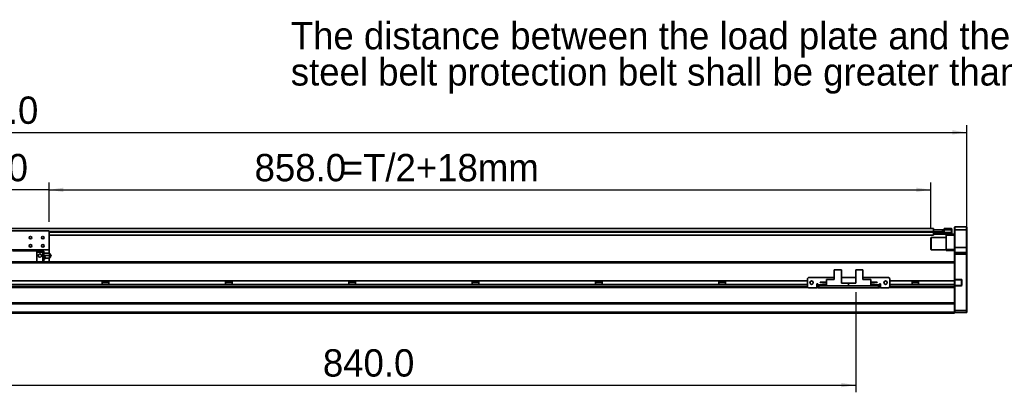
# Model space of a CAD drawing. Header units: millimetres. Extents: x 35 to 2905, y 35 to 2044.
# Tile 5 of 7: x 1248 to 2206, y 972 to 1335. Entities that reach past the tile are written whole.
import ezdxf

# ---------------------------------------------------------------- set-up
doc = ezdxf.new("R2010")
doc.units = ezdxf.units.MM
doc.header["$LTSCALE"] = 7
doc.layers.add('黑色实线', color=7, linetype='Continuous')
doc.styles.add('SLDTEXTSTYLE8', font='txt')
doc.dimstyles.new('SLDDIMSTYLE0', dxfattribs={"dimtxt": 26.6, "dimasz": 14, "dimexe": 0, "dimexo": 0.0625, "dimgap": 6.65, "dimtad": 2, "dimdec": 1, "dimrnd": 1e-09, "dimzin": 4, "dimdsep": 46, "dimtxsty": 'SLDTEXTSTYLE8', "dimsah": 1, "dimcen": 0.09, "dimadec": 0, "dimazin": 1, "dimtfac": 1, "dimtdec": 1, "dimtmove": 0, "dimatfit": 0, "dimfxl": 0, "dimfrac": 2, "dimtolj": 1, "dimtzin": 12, "dimarcsym": 0})
doc.dimstyles.new('SLDDIMSTYLE6', dxfattribs={"dimtxt": 26.6, "dimasz": 14, "dimexe": 0, "dimexo": 0.0625, "dimgap": 6.65, "dimtad": 2, "dimdec": 1, "dimrnd": 1e-09, "dimzin": 4, "dimdsep": 46, "dimtxsty": 'SLDTEXTSTYLE8', "dimsah": 1, "dimcen": 0.09, "dimadec": 0, "dimazin": 1, "dimtfac": 1, "dimtdec": 1, "dimtofl": 0, "dimtmove": 0, "dimatfit": 3, "dimfxl": 0, "dimfrac": 2, "dimtolj": 1, "dimtzin": 12, "dimarcsym": 0})

# ---------------------------------------------------------------- blocks, each defined once
blk = doc.blocks.new('SW_NOTE_4')
at = {"layer": '黑色实线', "color": 0, "char_height": 26.6, "attachment_point": 1, "style": 'SLDTEXTSTYLE8'}
for s, insert in [('The distance between the load plate and the ', (-813.01, 48.62)), ('steel belt protection belt shall be greater than 4mm', (-813.01, 13.45))]:
    blk.add_mtext(s, dxfattribs=dict(at, insert=insert))
blk = doc.blocks.new('_D_13')
at = {"layer": '黑色实线'}
for p, q in [((253.73, 1115.83), (253.73, 1232.34)), ((2169.73, 1115.83), (2169.73, 1232.34)), ((253.73, 1225.34), (2169.73, 1225.34))]:
    blk.add_line(p, q, dxfattribs=at)
for points in [[(253.73, 1225.34), (267.73, 1223.24), (267.73, 1227.44)], [(2169.73, 1225.34), (2155.73, 1227.44), (2155.73, 1223.24)]]:
    blk.add_solid(points, dxfattribs=at)
at = {"layer": '黑色实线', "insert": (1157.54, 1260.24), "char_height": 26.6, "attachment_point": 1, "style": 'SLDTEXTSTYLE8'}
blk.add_mtext('1916.0', dxfattribs=at)
blk = doc.blocks.new('_D_15')
at = {"layer": '黑色实线'}
for p, q in [((1146.73, 1169.45), (1118.73, 1169.45)), ((1146.73, 1138.33), (1146.73, 1176.45)), ((1276.73, 1169.45), (1146.73, 1169.45)), ((1276.73, 1138.33), (1276.73, 1176.45)), ((1276.73, 1169.45), (1304.73, 1169.45))]:
    blk.add_line(p, q, dxfattribs=at)
for points in [[(1146.73, 1169.45), (1132.73, 1171.55), (1132.73, 1167.35)], [(1276.73, 1169.45), (1290.73, 1167.35), (1290.73, 1171.55)]]:
    blk.add_solid(points, dxfattribs=at)
at = {"layer": '黑色实线', "insert": (1167.28, 1204.35), "char_height": 26.6, "attachment_point": 1, "style": 'SLDTEXTSTYLE8'}
blk.add_mtext('130.0', dxfattribs=at)
blk = doc.blocks.new('_D_16')
at = {"layer": '黑色实线'}
for p, q in [((1276.73, 1138.33), (1276.73, 1176.45)), ((1276.73, 1169.45), (2134.73, 1169.45)), ((2134.73, 1131.53), (2134.73, 1176.45))]:
    blk.add_line(p, q, dxfattribs=at)
for points in [[(1276.73, 1169.45), (1290.73, 1167.35), (1290.73, 1171.55)], [(2134.73, 1169.45), (2120.73, 1171.55), (2120.73, 1167.35)]]:
    blk.add_solid(points, dxfattribs=at)
at = {"layer": '黑色实线', "char_height": 26.6, "attachment_point": 1, "style": 'SLDTEXTSTYLE8'}
for s, insert in [('858.0', (1476.75, 1204.35)), ('=T/2+18mm', (1561.5, 1204.35))]:
    blk.add_mtext(s, dxfattribs=dict(at, insert=insert))
blk = doc.blocks.new('_D_18')
at = {"layer": '黑色实线'}
for p, q in [((1221.73, 1077.55), (1221.73, 972.44)), ((2061.73, 1069.85), (2061.73, 972.44)), ((1221.73, 979.44), (2061.73, 979.44))]:
    blk.add_line(p, q, dxfattribs=at)
for points in [[(1221.73, 979.44), (1235.73, 977.34), (1235.73, 981.54)], [(2061.73, 979.44), (2047.73, 981.54), (2047.73, 977.34)]]:
    blk.add_solid(points, dxfattribs=at)
at = {"layer": '黑色实线', "insert": (1543.21, 1014.34), "char_height": 26.6, "attachment_point": 1, "style": 'SLDTEXTSTYLE8'}
blk.add_mtext('840.0', dxfattribs=at)

msp = doc.modelspace()

# ---------------------------------------------------------------- linework, layer by layer
at = {"color": 7, "linetype": 'Continuous', "lineweight": 35}
for p, q in [((2137.2263341, 1131.7924454), (286.2263231, 1131.7924454)), ((2136.7685704, 1130.6424483), (2136.7692857, 1130.6424483)), ((2136.7692857, 1130.4096847), (2136.7692857, 1130.6424483)), ((2136.7692857, 1130.6424483), (2137.2721105, 1130.6424483)), ((2137.2263341, 1131.7924454), (2137.2263341, 1130.6424483)), ((2137.2721105, 1130.6424483), (2137.2721105, 1128.6424442)), ((2137.2721105, 1130.6424483), (2146.271935, 1130.6424483)), ((2146.271935, 1128.6424442), (2146.271935, 1130.6424483)), ((2146.271935, 1130.6424483), (2146.7692761, 1130.6424483)), ((2146.7692761, 1130.6424483), (2146.7692761, 1128.6424442)), ((2147.7262883, 1130.4424449), (2147.7262883, 1131.9424479)), ((2147.7262883, 1131.9424479), (2154.926291, 1131.9424479)), ((2154.926291, 1130.4424449), (2154.926291, 1131.9424479)), ((2155.2262216, 1131.6424503), (2154.926291, 1131.9424479)), ((2155.2262216, 1131.6424503), (2155.2262216, 1130.4424449)), ((2158.0262094, 1133.442451), (2157.7262788, 1133.1424459)), ((2157.7262788, 1130.4424449), (2157.7262788, 1133.1424459)), ((2158.0262094, 1133.442451), (2158.0262094, 1130.4424449)), ((2158.0262094, 1133.442451), (2169.4264321, 1133.442451)), ((2169.4264321, 1130.4424449), (2169.4264321, 1133.442451)), ((2169.4264321, 1133.442451), (2169.7263627, 1133.1424459)), ((2169.7263627, 1133.1424459), (2169.7263627, 1130.4424449)), ((1276.726356, 1129.4424503), (1146.7263608, 1129.4424503)), ((1276.726356, 1129.4424503), (1276.726356, 1110.9424463)), ((2137.2263341, 1125.2924471), (1276.726356, 1125.2924471)), ((2135.0262075, 1122.9424483), (2134.7262769, 1122.642447)), ((2134.7262769, 1111.2424477), (2134.7262769, 1122.642447)), ((2149.7263818, 1122.9424483), (2135.0262075, 1122.9424483)), ((2135.0262075, 1122.9424483), (2135.0262075, 1110.9424463)), ((2137.2263341, 1129.1485026), (2137.2263341, 1128.7924468)), ((2137.2263341, 1128.7924468), (2137.2263341, 1128.2924457)), ((2137.2721105, 1128.6424442), (2137.2263341, 1128.6424442)), ((2137.2263341, 1128.1424507), (2137.5262647, 1128.4424483)), ((2137.2263341, 1128.4424483), (2137.5262647, 1128.4424483)), ((2137.2263341, 1128.2924457), (2137.2263341, 1125.2924471)), ((2137.2263341, 1128.1424507), (2137.5262647, 1128.1424507)), ((2137.2263341, 1127.9424473), (2137.5262647, 1127.9424473)), ((2137.2263341, 1126.7424493), (2137.5262647, 1126.4424442)), ((2137.2721105, 1128.6424442), (2146.271935, 1128.6424442)), ((2137.5262647, 1128.1424507), (2137.5262647, 1128.4424483)), ((2137.5262647, 1128.4424483), (2147.7262883, 1128.4424483)), ((2147.7262883, 1128.1424507), (2137.5262647, 1128.1424507)), ((2137.5262647, 1128.1424507), (2137.5262647, 1127.9424473)), ((2137.5262647, 1127.9424473), (2137.5262647, 1126.4424442)), ((2137.5262647, 1127.9424473), (2154.926291, 1127.9424473)), ((2154.926291, 1126.4424442), (2137.5262647, 1126.4424442)), ((2146.7692761, 1128.6424442), (2146.271935, 1128.6424442)), ((2146.7692761, 1128.6424442), (2147.2263246, 1128.6424442)), ((2147.2263246, 1128.4424483), (2147.2263246, 1128.6424442)), ((2154.926291, 1130.4424449), (2147.7262883, 1130.4424449)), ((2147.7262883, 1128.1424507), (2147.7262883, 1130.4424449)), ((2149.7263818, 1125.4424497), (2149.7263818, 1126.4424442)), ((2157.7262788, 1125.4424497), (2149.7263818, 1125.4424497)), ((2149.7263818, 1111.4424474), (2149.7263818, 1125.4424497)), ((2154.926291, 1127.9424473), (2154.926291, 1130.4424449)), ((2155.2262216, 1130.4424449), (2154.926291, 1130.4424449)), ((2154.926291, 1126.4424442), (2154.926291, 1127.9424473)), ((2154.926291, 1127.9424473), (2155.2262216, 1127.9424473)), ((2154.926291, 1126.4424442), (2155.2262216, 1126.7424493)), ((2154.926291, 1126.4424442), (2157.7262788, 1126.4424442)), ((2155.2262216, 1130.4424449), (2155.2262216, 1127.9424473)), ((2155.2262216, 1127.9424473), (2155.2262216, 1126.7424493)), ((2158.0262094, 1130.4424449), (2157.7262788, 1130.4424449)), ((2157.7262788, 1113.4424477), (2157.7262788, 1130.4424449)), ((2158.0262094, 1130.4424449), (2158.0262094, 1113.4424477)), ((2169.4264321, 1130.4424449), (2158.0262094, 1130.4424449)), ((2169.4264321, 1130.4424449), (2169.7263627, 1130.4424449)), ((2169.4264321, 1113.4424477), (2169.4264321, 1130.4424449)), ((2169.7263627, 1130.4424449), (2169.7263627, 1113.4424477)), ((2149.7263818, 1111.4424474), (2157.7262788, 1111.4424474)), ((2149.7263818, 1110.4424491), (2149.7263818, 1111.4424474)), ((2158.0262094, 1113.4424477), (2157.7262788, 1113.4424477)), ((2157.7262788, 1108.1424474), (2157.7262788, 1113.4424477)), ((2158.0262094, 1113.4424477), (2158.0262094, 1108.4424487)), ((2158.0262094, 1113.4424477), (2169.4264321, 1113.4424477)), ((2169.4264321, 1108.4424487), (2169.4264321, 1113.4424477)), ((2169.7263627, 1113.4424477), (2169.4264321, 1113.4424477)), ((2169.7263627, 1113.4424477), (2169.7263627, 1108.1424474)), ((1276.726356, 1110.9424463), (1221.7262893, 1110.9424463)), ((1241.2263064, 1109.942448), (1264.7262721, 1109.942448)), ((1264.7262721, 1110.9424463), (1264.7262721, 1109.942448)), ((1264.7262721, 1109.942448), (1264.7262721, 1099.3824533)), ((1270.5763488, 1109.942448), (1264.7262721, 1109.942448)), ((1264.7262721, 1108.942446), (1270.5763488, 1108.942446)), ((1270.5763488, 1109.942448), (1270.5763488, 1108.942446)), ((1271.5762763, 1109.8424464), (1270.5763488, 1109.8424464)), ((1270.5763488, 1108.942446), (1270.5763488, 1099.3824533)), ((1271.5762763, 1108.942446), (1270.5763488, 1108.942446)), ((1271.5762763, 1109.8424464), (1271.5762763, 1108.942446)), ((1271.5762763, 1108.942446), (1271.5762763, 1099.3824533)), ((1271.5762763, 1107.9424477), (1276.7193227, 1107.9424477)), ((1271.5762763, 1105.4424464), (1276.7193227, 1105.4424464)), ((1276.7193227, 1102.9424488), (1273.0092912, 1102.9424488)), ((1276.726356, 1110.9424463), (1276.726356, 1107.9424477)), ((1276.726356, 1102.9424488), (1276.726356, 1099.4424491)), ((1278.4666925, 1105.1961451), (1278.4666925, 1105.6922643)), ((2134.7262769, 1111.2424477), (2135.0262075, 1110.9424463)), ((2135.0262075, 1110.9424463), (2149.7263818, 1110.9424463)), ((2157.7262788, 1110.4424491), (2149.7263818, 1110.4424491)), ((2158.0262094, 1108.4424487), (2157.7262788, 1108.1424474)), ((2157.7262788, 1106.9424494), (2157.7262788, 1108.1424474)), ((2158.0262094, 1106.9424494), (2157.7262788, 1106.9424494)), ((2157.7262788, 1099.0965969), (2157.7262788, 1106.9424494)), ((2158.0262094, 1108.4424487), (2158.0262094, 1106.9424494)), ((2158.0262094, 1108.4424487), (2169.4264321, 1108.4424487)), ((2158.0262094, 1106.9424494), (2158.0262094, 1082.2924475)), ((2169.4264321, 1106.9424494), (2158.0262094, 1106.9424494)), ((2169.4264321, 1106.9424494), (2169.4264321, 1108.4424487)), ((2169.7263627, 1108.1424474), (2169.4264321, 1108.4424487)), ((2169.4264321, 1051.9424479), (2169.4264321, 1106.9424494)), ((2169.7263627, 1106.9424494), (2169.4264321, 1106.9424494)), ((2169.7263627, 1108.1424474), (2169.7263627, 1106.9424494)), ((2169.7263627, 1106.9424494), (2169.7263627, 1052.0667124)), ((2157.7262788, 1099.3824533), (1221.7262893, 1099.3824533)), ((1271.5762763, 1099.4424491), (2151.7262368, 1099.4424491)), ((2151.7262368, 1099.4424491), (2151.7262368, 1099.3824533)), ((2157.7262788, 1099.0965969), (2157.7262788, 1098.3824513)), ((2157.7262788, 1080.8393403), (2157.7262788, 1098.3824513)), ((2015.7263188, 1084.1393403), (2014.7262721, 1083.1393401)), ((2014.7262721, 1083.1393401), (2014.7262721, 1075.1393407)), ((2040.7762437, 1084.1393403), (2015.7263188, 1084.1393403)), ((2040.7762437, 1091.6393406), (2040.7762437, 1082.3393415)), ((2040.7762437, 1091.6393406), (2047.7263837, 1091.6393406)), ((2047.7263837, 1091.6393406), (2047.7263837, 1078.7393401)), ((2061.7263227, 1084.1393403), (2047.7263837, 1084.1393403)), ((2061.7263227, 1091.6393406), (2061.7263227, 1078.7393401)), ((2061.7263227, 1091.6393406), (2068.6762242, 1091.6393406)), ((2068.6762242, 1091.6393406), (2068.6762242, 1082.3393415)), ((2093.7263875, 1084.1393403), (2068.6762242, 1084.1393403)), ((2094.726315, 1083.1393401), (2093.7263875, 1084.1393403)), ((2094.726315, 1075.1393407), (2094.726315, 1083.1393401)), ((2015.4832511, 1074.3824483), (407.9694359, 1074.3824483)), ((2014.7262721, 1080.8393403), (408.7263255, 1080.8393403)), ((2014.7262721, 1077.4393405), (408.7263255, 1077.4393405)), ((1328.556767, 1080.8393403), (1328.556767, 1077.4393405)), ((1334.8958402, 1079.439799), (1328.556767, 1079.439799)), ((1334.8958402, 1077.4393405), (1334.8958402, 1080.8393403)), ((1448.5567718, 1080.8393403), (1448.5567718, 1077.4393405)), ((1454.8958449, 1079.439799), (1448.5567718, 1079.439799)), ((1454.8958449, 1077.4393405), (1454.8958449, 1080.8393403)), ((1568.5567765, 1080.8393403), (1568.5567765, 1077.4393405)), ((1574.8958497, 1079.439799), (1568.5567765, 1079.439799)), ((1574.8958497, 1077.4393405), (1574.8958497, 1080.8393403)), ((1688.5567813, 1080.8393403), (1688.5567813, 1077.4393405)), ((1694.8958545, 1079.439799), (1688.5567813, 1079.439799)), ((1694.8958545, 1077.4393405), (1694.8958545, 1080.8393403)), ((1808.5567861, 1080.8393403), (1808.5567861, 1077.4393405)), ((1814.8958592, 1079.439799), (1808.5567861, 1079.439799)), ((1814.8958592, 1077.4393405), (1814.8958592, 1080.8393403)), ((1928.5567908, 1080.8393403), (1928.5567908, 1077.4393405)), ((1934.895864, 1079.439799), (1928.5567908, 1079.439799)), ((1934.895864, 1077.4393405), (1934.895864, 1080.8393403)), ((2014.7262721, 1075.1393407), (2015.7263188, 1074.1393405)), ((2015.7263188, 1074.1393405), (2023.7262158, 1074.1393405)), ((2024.7263818, 1078.1393412), (2023.7262158, 1078.1393412)), ((2023.7262158, 1078.1393412), (2023.7262158, 1074.1393405)), ((2024.7263818, 1077.4393405), (2023.7262158, 1077.4393405)), ((2024.7263818, 1074.3824483), (2023.7262158, 1074.3824483)), ((2024.7263818, 1077.139341), (2024.7263818, 1078.1393412)), ((2024.7263818, 1077.139341), (2024.7263818, 1076.1393408)), ((2024.7263818, 1074.1393405), (2024.7263818, 1076.1393408)), ((2024.7263818, 1076.1393408), (2025.7263093, 1076.1393408)), ((2025.7263093, 1074.1393405), (2024.7263818, 1074.1393405)), ((2025.7263093, 1076.1393408), (2025.7263093, 1074.1393405)), ((2083.726397, 1076.1393408), (2025.7263093, 1076.1393408)), ((2083.726397, 1074.1393405), (2025.7263093, 1074.1393405)), ((2027.0264058, 1079.38934), (2027.0264058, 1079.6893413)), ((2027.0264058, 1079.6893413), (2033.2262425, 1079.6893413)), ((2027.0264058, 1079.38934), (2033.2262425, 1079.38934)), ((2029.4263272, 1076.7393407), (2029.4263272, 1077.4393405)), ((2029.4263272, 1077.4393405), (2033.2262425, 1077.4393405)), ((2029.4263272, 1076.7393407), (2033.2262425, 1076.7393407)), ((2033.2262425, 1076.1393408), (2033.2262425, 1082.3393415)), ((2033.2262425, 1082.3393415), (2040.7762437, 1082.3393415)), ((2033.2262425, 1076.1393408), (2054.7263532, 1076.1393408)), ((2054.7263532, 1078.7393401), (2047.7263837, 1078.7393401)), ((2054.7263532, 1078.7393401), (2054.7263532, 1076.1393408)), ((2054.7263532, 1078.7393401), (2061.7263227, 1078.7393401)), ((2076.2262254, 1076.1393408), (2054.7263532, 1076.1393408)), ((2076.2262254, 1082.3393415), (2068.6762242, 1082.3393415)), ((2076.2262254, 1082.3393415), (2076.2262254, 1076.1393408)), ((2082.4263005, 1079.6893413), (2076.2262254, 1079.6893413)), ((2082.4263005, 1079.38934), (2076.2262254, 1079.38934)), ((2080.0263791, 1077.4393405), (2076.2262254, 1077.4393405)), ((2080.0263791, 1076.7393407), (2076.2262254, 1076.7393407)), ((2080.0263791, 1077.4393405), (2080.0263791, 1076.7393407)), ((2082.4263005, 1079.6893413), (2082.4263005, 1079.38934)), ((2083.726397, 1074.1393405), (2083.726397, 1076.1393408)), ((2083.726397, 1076.1393408), (2084.7263246, 1076.1393408)), ((2084.7263246, 1074.1393405), (2083.726397, 1074.1393405)), ((2085.7262521, 1078.1393412), (2084.7263246, 1078.1393412)), ((2084.7263246, 1078.1393412), (2084.7263246, 1077.139341)), ((2085.7262521, 1077.4393405), (2084.7263246, 1077.4393405)), ((2084.7263246, 1076.1393408), (2084.7263246, 1077.139341)), ((2084.7263246, 1076.1393408), (2084.7263246, 1074.1393405)), ((2085.7262521, 1074.3824483), (2084.7263246, 1074.3824483)), ((2085.7262521, 1074.1393405), (2085.7262521, 1078.1393412)), ((2085.7262521, 1074.1393405), (2093.7263875, 1074.1393405)), ((2093.7263875, 1074.1393405), (2094.726315, 1075.1393407)), ((2157.7262788, 1074.3824483), (2093.969336, 1074.3824483)), ((2157.7262788, 1080.8393403), (2094.726315, 1080.8393403)), ((2157.7262788, 1077.4393405), (2094.726315, 1077.4393405)), ((2116.5566354, 1080.8393403), (2116.5566354, 1077.4393405)), ((2122.895947, 1079.439799), (2116.5566354, 1079.439799)), ((2122.895947, 1077.4393405), (2122.895947, 1080.8393403)), ((2158.0262094, 1081.992448), (2157.7262788, 1082.2924475)), ((2157.7262788, 1082.2924475), (2158.0262094, 1082.2924475)), ((2157.7262788, 1077.4393405), (2157.7262788, 1080.8393403)), ((2157.7262788, 1075.3824475), (2157.7262788, 1077.4393405)), ((2158.0262094, 1076.2924475), (2157.7262788, 1075.992448)), ((2158.0262094, 1075.992448), (2157.7262788, 1075.992448)), ((2157.7262788, 1075.3824475), (2157.7262788, 1074.6683047)), ((2157.7262788, 1059.0965908), (2157.7262788, 1074.6683047)), ((2158.0262094, 1082.2924475), (2164.2262845, 1082.2924475)), ((2158.0262094, 1082.2924475), (2158.1506639, 1081.992448)), ((2158.1506639, 1081.992448), (2158.0262094, 1081.992448)), ((2158.0262094, 1081.992448), (2158.0262094, 1076.2924475)), ((2158.1506639, 1076.2924475), (2158.0262094, 1075.992448)), ((2158.0262094, 1076.2924475), (2158.1506639, 1076.2924475)), ((2158.0262094, 1075.992448), (2158.0262094, 1051.9424479)), ((2164.2262845, 1075.992448), (2158.0262094, 1075.992448)), ((2164.2262845, 1081.992448), (2158.1506639, 1081.992448)), ((2158.1506639, 1076.2924475), (2164.2262845, 1076.2924475)), ((2164.2262845, 1082.2924475), (2164.2262845, 1081.992448)), ((2164.2262845, 1075.992448), (2164.2262845, 1076.2924475)), ((2165.0264173, 1081.492447), (2164.7262483, 1081.492447)), ((2164.7262483, 1076.7924475), (2164.7262483, 1081.492447)), ((2165.0264173, 1076.7924475), (2164.7262483, 1076.7924475)), ((2165.0264173, 1081.492447), (2165.0264173, 1076.7924475)), ((2157.7262788, 1059.3824479), (265.7263188, 1059.3824479)), ((2157.7262788, 1058.3824478), (265.7263188, 1058.3824478)), ((2157.7262788, 1059.0965908), (2157.7262788, 1058.3824478)), ((2157.7262788, 1050.4424476), (2157.7262788, 1058.3824478)), ((2157.7262788, 1050.4424476), (265.7263188, 1050.4424476)), ((2157.7262788, 1049.4424474), (265.7263188, 1049.4424474)), ((2157.7262788, 1052.0667124), (2158.0262094, 1051.9424479)), ((2157.7262788, 1049.4424474), (2157.7262788, 1050.4424476)), ((2157.7262788, 1050.2424479), (2158.0262094, 1049.9424475)), ((2158.0262094, 1051.9424479), (2169.4264321, 1051.9424479)), ((2158.0262094, 1051.9424479), (2158.0262094, 1049.9424475)), ((2169.4264321, 1049.9424475), (2158.0262094, 1049.9424475)), ((2169.7263627, 1052.0667124), (2169.4264321, 1051.9424479)), ((2169.4264321, 1049.9424475), (2169.4264321, 1051.9424479)), ((2169.7263627, 1050.2424479), (2169.4264321, 1049.9424475)), ((2169.7263627, 1052.0667124), (2169.7263627, 1050.2424479))]:
    msp.add_line(p, q, dxfattribs=at)
at = {"color": 8, "linetype": 'Continuous', "lineweight": 35}
for p, q in [((2137.2263341, 1128.7924468), (1276.726356, 1128.7924468)), ((2137.2263341, 1128.2924457), (1276.726356, 1128.2924457)), ((2157.7262788, 1098.3824513), (1221.7262893, 1098.3824513)), ((2014.7262721, 1075.3824475), (408.7263255, 1075.3824475)), ((2024.7263818, 1075.3824475), (2023.7262158, 1075.3824475)), ((2029.4263272, 1077.139341), (2024.7263818, 1077.139341)), ((2084.7263246, 1077.139341), (2080.0263791, 1077.139341)), ((2085.7262521, 1075.3824475), (2084.7263246, 1075.3824475)), ((2157.7262788, 1075.3824475), (2094.726315, 1075.3824475))]:
    msp.add_line(p, q, dxfattribs=at)
at = {"color": 7, "linetype": 'Continuous', "lineweight": 35}
for centre, radius in [((1258.7263188, 1122.9424479), 1.25), ((1270.7263188, 1122.9424479), 1.25), ((1258.7263188, 1114.9424479), 1.25), ((1270.7263188, 1114.9424479), 1.25), ((1267.8763188, 1105.4424479), 1.65), ((2018.7263188, 1079.1393409), 1.7), ((2090.7263188, 1079.1393409), 1.7)]:
    msp.add_circle(centre, radius, dxfattribs=at)
for centre, radius, start, end in [((1271.1763188, 1103.4424479), 1.9, 282.3018808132, 77.8162850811), ((1275.2263188, 1105.4424479), 3.25, 309.3885433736, 355.6617036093), ((1275.2263188, 1105.4424479), 3.25, 4.3789033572, 50.6111993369), ((1278.4763188, 1105.4424479), 0.25, 267.7337980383, 0), ((1278.4763188, 1105.4424479), 0.25, 0, 92.2010558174), ((2164.2263188, 1081.4924479), 0.8, 0, 90), ((2164.2263188, 1081.4924479), 0.5, 0, 90), ((2164.2263188, 1076.7924479), 0.8, 270, 0), ((2164.2263188, 1076.7924479), 0.5, 270, 0)]:
    msp.add_arc(centre, radius, start, end, dxfattribs=at)
for points, knots in [([(1276.7193227, 1107.9424477), (1276.8650951, 1107.7832605), (1277.1566393, 1107.4648866), (1277.3318268, 1106.861948), (1277.2795194, 1106.2521598), (1277.0414558, 1105.7653915), (1276.8042457, 1105.5275834), (1276.7193227, 1105.4424464)], [0, 0, 0, 0, 0.2194140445, 0.4388272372, 0.6582366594, 0.8776461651, 1, 1, 1, 1]), ([(1277.2791295, 1107.9424477), (1277.2764449, 1107.9424477), (1277.2700256, 1107.9424477), (1277.0390542, 1107.9424477), (1276.8036124, 1107.9424477), (1276.7193227, 1107.9424477)], [0, 0, 0, 0, 0.3157619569, 0.755038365, 1, 1, 1, 1]), ([(1276.7193227, 1105.4424464), (1276.8650952, 1105.2832603), (1277.1566416, 1104.9648867), (1277.3318262, 1104.3619495), (1277.2795183, 1103.7521607), (1277.0414571, 1103.2653893), (1276.8042458, 1103.0275843), (1276.7193227, 1102.9424488)], [0, 0, 0, 0, 0.2194128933, 0.4388278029, 0.6582357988, 0.877646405, 1, 1, 1, 1]), ([(1276.7193227, 1102.9424488), (1276.8617774, 1102.9424488), (1277.1466875, 1102.9424488), (1277.3178778, 1102.9424488), (1277.2861321, 1102.9424488), (1277.2791295, 1102.9424488)], [0, 0, 0, 0, 0.4380172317, 0.8760362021, 1, 1, 1, 1])]:
    msp.add_open_spline(points, degree=3, knots=knots, dxfattribs=at)

# ---------------------------------------------------------------- block references
at = {"layer": '黑色实线'}
msp.add_blockref('SW_NOTE_4', (2324.9928526, 1284.0695654), dxfattribs=at)

# ---------------------------------------------------------------- dimensions: what is measured, and where the dimension line sits
for base, p1, p2, dimstyle, picture, middle in [((2169.7263188, 1225.3434697), (253.7263188, 1106.9424479), (2169.7263188, 1106.9424479), 'SLDDIMSTYLE6', '_D_13', (1209.5205278, 1225.3434697)), ((1146.7263188, 1169.4461659), (1276.7263188, 1129.4424479), (1146.7263188, 1129.4424479), 'SLDDIMSTYLE0', '_D_15', (1209.6586775, 1169.4461659)), ((2061.7263188, 979.4424479), (1221.7263188, 1086.4424479), (2061.7263188, 1078.7393409), 'SLDDIMSTYLE6', '_D_18', (1585.5825123, 979.4424479))]:
    dim = msp.add_linear_dim(base=base, p1=p1, p2=p2, dimstyle=dimstyle, dxfattribs=at)
    dim.commit()
    dim.dimension.update_dxf_attribs({"geometry": picture, "text_midpoint": middle, "dimtype": 160})
dim = msp.add_linear_dim(base=(2134.7263188, 1169.4461659), p1=(1276.7263188, 1129.4424479), p2=(2134.7263188, 1122.6424479), text='<>=T/2+18mm', dimstyle='SLDDIMSTYLE6', dxfattribs=at)
dim.commit()
dim.dimension.update_dxf_attribs({"geometry": '_D_16', "text_midpoint": (1619.3328277, 1169.4461659), "dimtype": 160})

doc.saveas('drawing.dxf')
